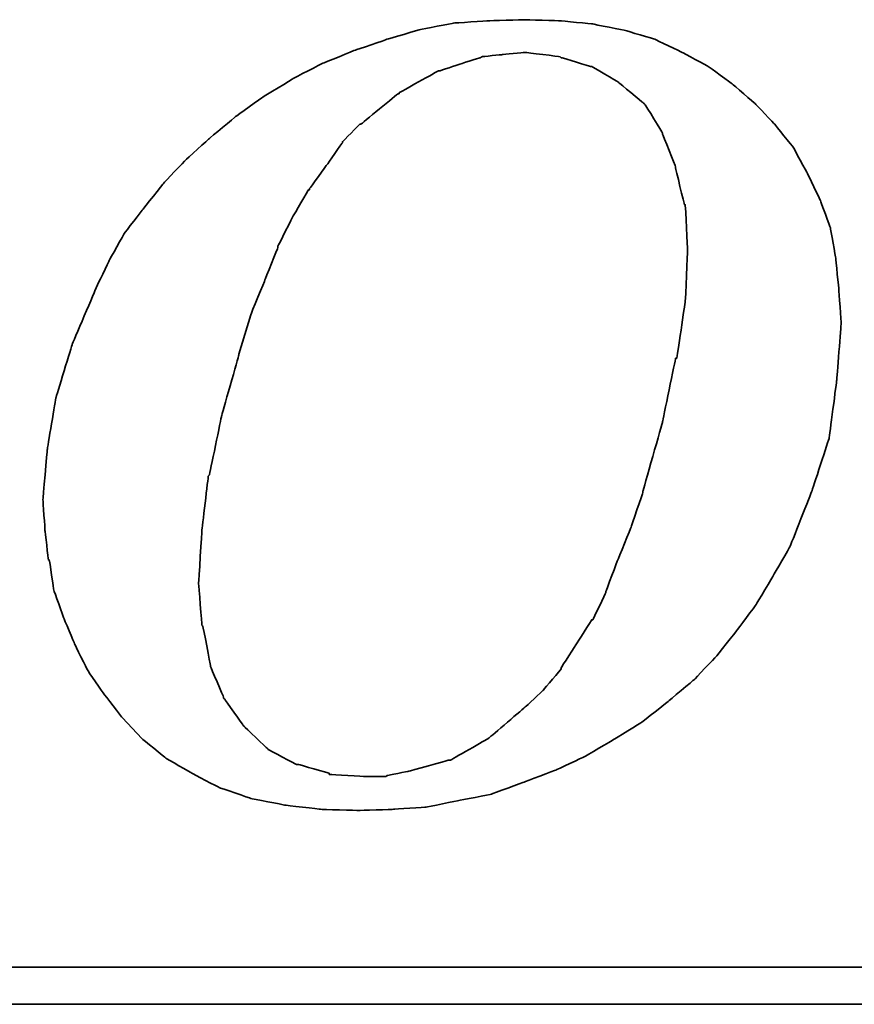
# Model space of a CAD drawing. Header units: millimetres. Extents: x 40 to 336, y 365 to 480.
# Tile 36 of 54: x 273.24 to 275.75, y 401.16 to 404.13. Entities that reach past the tile are written whole.
import ezdxf

# ---------------------------------------------------------------- set-up
doc = ezdxf.new("R2010")
doc.units = ezdxf.units.MM
doc.layers.add('DIM', color=4, linetype='Continuous')
doc.layers.add('layer 1', color=7, linetype='Continuous')

# ---------------------------------------------------------------- blocks, each defined once
blk = doc.blocks.new('TBI MOTION logo(完整正式版)')
at = {"layer": 'layer 1', "color": 22, "lineweight": 35}
for points, knots in [([(-11.34375, -6.98375), (-11.34375, -6.98375), (-10.91375, -7.43875), (-10.91375, -7.43875), (-10.91375, -7.43875), (-10.91375, -7.43875), (-10.38625, -7.87125), (-10.38625, -7.87125), (-10.38625, -7.87125), (-10.38625, -7.87125), (-9.81125, -8.20375), (-9.81125, -8.20375), (-9.81125, -8.20375), (-9.81125, -8.20375), (-9.21125, -8.51875), (-9.21125, -8.51875), (-9.21125, -8.51875), (-9.21125, -8.51875), (-8.51625, -8.75875), (-8.51625, -8.75875), (-8.51625, -8.75875), (-8.51625, -8.75875), (-7.77125, -8.90375), (-7.77125, -8.90375), (-7.77125, -8.90375), (-7.77125, -8.90375), (-6.97875, -8.99875), (-6.97875, -8.99875), (-6.97875, -8.99875), (-6.97875, -8.99875), (-6.14125, -9.02375), (-6.14125, -9.02375), (-6.14125, -9.02375), (-6.14125, -9.02375), (-5.37125, -8.99875), (-5.37125, -8.99875), (-5.37125, -8.99875), (-5.37125, -8.99875), (-4.65375, -8.94875), (-4.65375, -8.94875), (-4.65375, -8.94875), (-4.65375, -8.94875), (-3.93375, -8.80625), (-3.93375, -8.80625), (-3.93375, -8.80625), (-3.93375, -8.80625), (-3.21375, -8.66375), (-3.21375, -8.66375), (-3.21375, -8.66375), (-3.21375, -8.66375), (-2.49375, -8.39875), (-2.49375, -8.39875), (-2.49375, -8.39875), (-2.49375, -8.39875), (-1.79875, -8.13375), (-1.79875, -8.13375), (-1.79875, -8.13375), (-1.79875, -8.13375), (-1.17375, -7.84375), (-1.17375, -7.84375), (-1.17375, -7.84375), (-1.17375, -7.84375), (-0.52375, -7.46375), (-0.52375, -7.46375), (-0.52375, -7.46375), (-0.52375, -7.46375), (0.10124, -7.07875), (0.10124, -7.07875), (0.10124, -7.07875), (0.10124, -7.07875), (0.67625, -6.62375), (0.67625, -6.62375), (0.67625, -6.62375), (0.67625, -6.62375), (1.24874, -6.14375), (1.24874, -6.14375), (1.24874, -6.14375), (1.24874, -6.14375), (1.72874, -5.64125), (1.72874, -5.64125), (1.72874, -5.64125), (1.72874, -5.64125), (2.18624, -5.06375), (2.18624, -5.06375), (2.18624, -5.06375), (2.18624, -5.06375), (2.61625, -4.48874), (2.61625, -4.48874), (2.61625, -4.48874), (2.61625, -4.48874), (3.00125, -3.83874), (3.00125, -3.83874), (3.00125, -3.83874), (3.00125, -3.83874), (3.36124, -3.21374), (3.36124, -3.21374), (3.36124, -3.21374), (3.36124, -3.21374), (3.84374, -1.99125), (3.84374, -1.99125), (3.84374, -1.99125), (3.84374, -1.99125), (4.22625, -0.81875), (4.22625, -0.81875), (4.22625, -0.81875), (4.22625, -0.81875), (4.39125, 0.45624), (4.39125, 0.45624), (4.39125, 0.45624), (4.39125, 0.45624), (4.48874, 1.70124), (4.48874, 1.70124), (4.48874, 1.70124), (4.48874, 1.70124), (4.43874, 2.44625), (4.43874, 2.44625), (4.43874, 2.44625), (4.43874, 2.44625), (4.36874, 3.14125), (4.36874, 3.14125), (4.36874, 3.14125), (4.36874, 3.14125), (4.25125, 3.81125), (4.25125, 3.81125), (4.25125, 3.81125), (4.25125, 3.81125), (4.03124, 4.41125), (4.03124, 4.41125), (4.03124, 4.41125), (4.03124, 4.41125), (3.74374, 5.01125), (3.74374, 5.01125), (3.74374, 5.01125), (3.74374, 5.01125), (3.43124, 5.58875), (3.43124, 5.58875), (3.43124, 5.58875), (3.43124, 5.58875), (3.02625, 6.09125), (3.02625, 6.09125), (3.02625, 6.09125), (3.02625, 6.09125), (2.59374, 6.54875), (2.59374, 6.54875), (2.59374, 6.54875), (2.59374, 6.54875), (2.09124, 6.98125), (2.09124, 6.98125), (2.09124, 6.98125), (2.09124, 6.98125), (1.56124, 7.36625), (1.56124, 7.36625), (1.56124, 7.36625), (1.56124, 7.36625), (0.98624, 7.67625), (0.98624, 7.67625), (0.98624, 7.67625), (0.98624, 7.67625), (0.38624, 7.96375), (0.38624, 7.96375), (0.38624, 7.96375), (0.38624, 7.96375), (-0.25875, 8.15625), (-0.25875, 8.15625), (-0.25875, 8.15625), (-0.25875, 8.15625), (-0.98125, 8.30125), (-0.98125, 8.30125), (-0.98125, 8.30125), (-0.98125, 8.30125), (-1.70124, 8.37125), (-1.70124, 8.37125), (-1.70124, 8.37125), (-1.70124, 8.37125), (-2.49375, 8.39624), (-2.49375, 8.39624), (-2.49375, 8.39624), (-2.49375, 8.39624), (-3.28625, 8.37125), (-3.28625, 8.37125), (-3.28625, 8.37125), (-3.28625, 8.37125), (-4.05125, 8.32125), (-4.05125, 8.32125), (-4.05125, 8.32125), (-4.05125, 8.32125), (-4.77375, 8.18125), (-4.77375, 8.18125), (-4.77375, 8.18125), (-4.77375, 8.18125), (-5.51625, 7.96375), (-5.51625, 7.96375), (-5.51625, 7.96375), (-5.51625, 7.96375), (-6.21125, 7.72625), (-6.21125, 7.72625), (-6.21125, 7.72625), (-6.21125, 7.72625), (-6.92875, 7.43625), (-6.92875, 7.43625), (-6.92875, 7.43625), (-6.92875, 7.43625), (-7.57875, 7.10125), (-7.57875, 7.10125), (-7.57875, 7.10125), (-7.57875, 7.10125), (-8.24875, 6.69125), (-8.24875, 6.69125), (-8.24875, 6.69125), (-8.24875, 6.69125), (-8.84875, 6.26125), (-8.84875, 6.26125), (-8.84875, 6.26125), (-8.84875, 6.26125), (-9.42625, 5.78125), (-9.42625, 5.78125), (-9.42625, 5.78125), (-9.42625, 5.78125), (-9.95375, 5.30125), (-9.95375, 5.30125), (-9.95375, 5.30125), (-9.95375, 5.30125), (-10.43375, 4.79624), (-10.43375, 4.79624), (-10.43375, 4.79624), (-10.43375, 4.79624), (-10.88875, 4.22125), (-10.88875, 4.22125), (-10.88875, 4.22125), (-10.88875, 4.22125), (-11.29875, 3.69375), (-11.29875, 3.69375), (-11.29875, 3.69375), (-11.29875, 3.69375), (-11.63375, 3.09125), (-11.63375, 3.09125), (-11.63375, 3.09125), (-11.63375, 3.09125), (-11.91875, 2.49625), (-11.91875, 2.49625), (-11.91875, 2.49625), (-11.91875, 2.49625), (-12.44875, 1.24625), (-12.44875, 1.24625), (-12.44875, 1.24625), (-12.44875, 1.24625), (-12.80875, 0.06874), (-12.80875, 0.06874), (-12.80875, 0.06874), (-12.80875, 0.06874), (-12.99875, -1.07875), (-12.99875, -1.07875), (-12.99875, -1.07875), (-12.99875, -1.07875), (-13.09375, -2.18375), (-13.09375, -2.18375), (-13.09375, -2.18375), (-13.09375, -2.18375), (-13.04875, -2.85375), (-13.04875, -2.85375), (-13.04875, -2.85375), (-13.04875, -2.85375), (-12.97375, -3.50375), (-12.97375, -3.50375), (-12.97375, -3.50375), (-12.97375, -3.50375), (-12.95375, -3.50375), (-12.95375, -3.50375), (-12.95375, -3.50375), (-12.95375, -3.50375), (-12.85375, -4.17375), (-12.85375, -4.17375), (-12.85375, -4.17375), (-12.85375, -4.17375), (-12.63875, -4.77624), (-12.63875, -4.77624), (-12.63875, -4.77624), (-12.63875, -4.77624), (-12.39875, -5.35125), (-12.39875, -5.35125), (-12.39875, -5.35125), (-12.39875, -5.35125), (-12.11375, -5.92875), (-12.11375, -5.92875), (-12.11375, -5.92875), (-12.11375, -5.92875), (-11.75375, -6.45375), (-11.75375, -6.45375), (-11.75375, -6.45375), (-11.75375, -6.45375), (-11.34375, -6.98375), (-11.34375, -6.98375)], [0, 0, 0, 0, 0.01369863, 0.01369863, 0.01369863, 0.01369864, 0.02739726, 0.02739726, 0.02739726, 0.02739727, 0.04109589, 0.04109589, 0.04109589, 0.0410959, 0.05479452, 0.05479452, 0.05479452, 0.05479453, 0.06849315, 0.06849315, 0.06849315, 0.06849316, 0.08219178, 0.08219178, 0.08219178, 0.08219179, 0.09589041, 0.09589041, 0.09589041, 0.09589042, 0.10958904, 0.10958904, 0.10958904, 0.10958905, 0.12328767, 0.12328767, 0.12328767, 0.12328768, 0.1369863, 0.1369863, 0.1369863, 0.13698631, 0.15068493, 0.15068493, 0.15068493, 0.15068494, 0.16438356, 0.16438356, 0.16438356, 0.16438357, 0.17808219, 0.17808219, 0.17808219, 0.1780822, 0.19178082, 0.19178082, 0.19178082, 0.19178083, 0.20547945, 0.20547945, 0.20547945, 0.20547946, 0.21917808, 0.21917808, 0.21917808, 0.21917809, 0.23287671, 0.23287671, 0.23287671, 0.23287672, 0.24657534, 0.24657534, 0.24657534, 0.24657535, 0.26027397, 0.26027397, 0.26027397, 0.26027398, 0.2739726, 0.2739726, 0.2739726, 0.27397261, 0.28767123, 0.28767123, 0.28767123, 0.28767124, 0.30136986, 0.30136986, 0.30136986, 0.30136987, 0.31506849, 0.31506849, 0.31506849, 0.3150685, 0.32876712, 0.32876712, 0.32876712, 0.32876713, 0.34246575, 0.34246575, 0.34246575, 0.34246576, 0.35616438, 0.35616438, 0.35616438, 0.35616439, 0.36986301, 0.36986301, 0.36986301, 0.36986302, 0.38356164, 0.38356164, 0.38356164, 0.38356165, 0.39726027, 0.39726027, 0.39726027, 0.39726028, 0.4109589, 0.4109589, 0.4109589, 0.41095891, 0.42465753, 0.42465753, 0.42465753, 0.42465754, 0.43835616, 0.43835616, 0.43835616, 0.43835617, 0.45205479, 0.45205479, 0.45205479, 0.4520548, 0.46575342, 0.46575342, 0.46575342, 0.46575343, 0.47945205, 0.47945205, 0.47945205, 0.47945206, 0.49315068, 0.49315068, 0.49315068, 0.49315069, 0.50684932, 0.50684932, 0.50684932, 0.50684933, 0.52054795, 0.52054795, 0.52054795, 0.52054796, 0.53424658, 0.53424658, 0.53424658, 0.53424659, 0.54794521, 0.54794521, 0.54794521, 0.54794522, 0.56164384, 0.56164384, 0.56164384, 0.56164385, 0.57534247, 0.57534247, 0.57534247, 0.57534248, 0.5890411, 0.5890411, 0.5890411, 0.58904111, 0.60273973, 0.60273973, 0.60273973, 0.60273974, 0.61643836, 0.61643836, 0.61643836, 0.61643837, 0.63013699, 0.63013699, 0.63013699, 0.630137, 0.64383562, 0.64383562, 0.64383562, 0.64383563, 0.65753425, 0.65753425, 0.65753425, 0.65753426, 0.67123288, 0.67123288, 0.67123288, 0.67123289, 0.68493151, 0.68493151, 0.68493151, 0.68493152, 0.69863014, 0.69863014, 0.69863014, 0.69863015, 0.71232877, 0.71232877, 0.71232877, 0.71232878, 0.7260274, 0.7260274, 0.7260274, 0.72602741, 0.73972603, 0.73972603, 0.73972603, 0.73972604, 0.75342466, 0.75342466, 0.75342466, 0.75342467, 0.76712329, 0.76712329, 0.76712329, 0.7671233, 0.78082192, 0.78082192, 0.78082192, 0.78082193, 0.79452055, 0.79452055, 0.79452055, 0.79452056, 0.80821918, 0.80821918, 0.80821918, 0.80821919, 0.82191781, 0.82191781, 0.82191781, 0.82191782, 0.83561644, 0.83561644, 0.83561644, 0.83561645, 0.84931507, 0.84931507, 0.84931507, 0.84931508, 0.8630137, 0.8630137, 0.8630137, 0.86301371, 0.87671233, 0.87671233, 0.87671233, 0.87671234, 0.89041096, 0.89041096, 0.89041096, 0.89041097, 0.90410959, 0.90410959, 0.90410959, 0.9041096, 0.91780822, 0.91780822, 0.91780822, 0.91780823, 0.93150685, 0.93150685, 0.93150685, 0.93150686, 0.94520548, 0.94520548, 0.94520548, 0.94520549, 0.95890411, 0.95890411, 0.95890411, 0.95890412, 0.97260274, 0.97260274, 0.97260274, 0.97260275, 0.98630137, 0.98630137, 0.98630137, 0.98630138, 1, 1, 1, 1]), ([(-8.77875, 1.03124), (-8.77875, 1.03124), (-8.51625, 1.89625), (-8.51625, 1.89625), (-8.51625, 1.89625), (-8.51625, 1.89625), (-8.20375, 2.66375), (-8.20375, 2.66375), (-8.20375, 2.66375), (-8.20375, 2.66375), (-7.91625, 3.38125), (-7.91625, 3.38125), (-7.91625, 3.38125), (-7.91625, 3.38125), (-7.91625, 3.40624), (-7.91625, 3.40624), (-7.91625, 3.40624), (-7.91625, 3.40624), (-7.57875, 4.07624), (-7.57875, 4.07624), (-7.57875, 4.07624), (-7.57875, 4.07624), (-7.24375, 4.65125), (-7.24375, 4.65125), (-7.24375, 4.65125), (-7.24375, 4.65125), (-7.21875, 4.65125), (-7.21875, 4.65125), (-7.21875, 4.65125), (-7.21875, 4.65125), (-7.21875, 4.67624), (-7.21875, 4.67624), (-7.21875, 4.67624), (-7.21875, 4.67624), (-6.83625, 5.20375), (-6.83625, 5.20375), (-6.83625, 5.20375), (-6.83625, 5.20375), (-6.49875, 5.68625), (-6.49875, 5.68625), (-6.49875, 5.68625), (-6.49875, 5.68625), (-6.49875, 5.70625), (-6.49875, 5.70625), (-6.49875, 5.70625), (-6.49875, 5.70625), (-6.11625, 6.09125), (-6.11625, 6.09125), (-6.11625, 6.09125), (-6.11625, 6.09125), (-6.09125, 6.09125), (-6.09125, 6.09125), (-6.09125, 6.09125), (-6.09125, 6.09125), (-5.27375, 6.76625), (-5.27375, 6.76625), (-5.27375, 6.76625), (-5.27375, 6.76625), (-5.24875, 6.76625), (-5.24875, 6.76625), (-5.24875, 6.76625), (-5.24875, 6.76625), (-5.24875, 6.78625), (-5.24875, 6.78625), (-5.24875, 6.78625), (-5.24875, 6.78625), (-4.38875, 7.26624), (-4.38875, 7.26624), (-4.38875, 7.26624), (-4.38875, 7.26624), (-4.36125, 7.26624), (-4.36125, 7.26624), (-4.36125, 7.26624), (-4.36125, 7.26624), (-3.93375, 7.41125), (-3.93375, 7.41125), (-3.93375, 7.41125), (-3.93375, 7.41125), (-3.47375, 7.55625), (-3.47375, 7.55625), (-3.47375, 7.55625), (-3.47375, 7.55625), (-3.45375, 7.55625), (-3.45375, 7.55625), (-3.45375, 7.55625), (-3.45375, 7.55625), (-3.42875, 7.58124), (-3.42875, 7.58124), (-3.42875, 7.58124), (-3.42875, 7.58124), (-2.97375, 7.62625), (-2.97375, 7.62625), (-2.97375, 7.62625), (-2.97375, 7.62625), (-2.49375, 7.67625), (-2.49375, 7.67625), (-2.49375, 7.67625), (-2.49375, 7.67625), (-2.46875, 7.67625), (-2.46875, 7.67625), (-2.46875, 7.67625), (-2.46875, 7.67625), (-1.70124, 7.58124), (-1.70124, 7.58124), (-1.70124, 7.58124), (-1.70124, 7.58124), (-1.67875, 7.55625), (-1.67875, 7.55625), (-1.67875, 7.55625), (-1.67875, 7.55625), (-1.65375, 7.55625), (-1.65375, 7.55625), (-1.65375, 7.55625), (-1.65375, 7.55625), (-1.03125, 7.36625), (-1.03125, 7.36625), (-1.03125, 7.36625), (-1.03125, 7.36625), (-1.00625, 7.36625), (-1.00625, 7.36625), (-1.00625, 7.36625), (-1.00625, 7.36625), (-0.43124, 7.02624), (-0.43124, 7.02624), (-0.43124, 7.02624), (-0.43124, 7.02624), (-0.40625, 7.00624), (-0.40625, 7.00624), (-0.40625, 7.00624), (-0.40625, 7.00624), (0.12124, 6.57124), (0.12124, 6.57124), (0.12124, 6.57124), (0.12124, 6.57124), (0.14624, 6.54875), (0.14624, 6.54875), (0.14624, 6.54875), (0.14624, 6.54875), (0.17124, 6.52375), (0.17124, 6.52375), (0.17124, 6.52375), (0.17124, 6.52375), (0.55625, 5.89875), (0.55625, 5.89875), (0.55625, 5.89875), (0.55625, 5.89875), (0.55625, 5.87625), (0.55625, 5.87625), (0.55625, 5.87625), (0.55625, 5.87625), (0.84124, 5.15625), (0.84124, 5.15625), (0.84124, 5.15625), (0.84124, 5.15625), (0.84124, 5.13125), (0.84124, 5.13125), (0.84124, 5.13125), (0.84124, 5.13125), (1.03624, 4.31875), (1.03624, 4.31875), (1.03624, 4.31875), (1.03624, 4.31875), (1.05624, 4.31875), (1.05624, 4.31875), (1.05624, 4.31875), (1.05624, 4.31875), (1.05624, 4.29125), (1.05624, 4.29125), (1.05624, 4.29125), (1.05624, 4.29125), (1.10625, 3.33125), (1.10625, 3.33125), (1.10625, 3.33125), (1.10625, 3.33125), (1.10625, 3.30875), (1.10625, 3.30875), (1.10625, 3.30875), (1.10625, 3.30875), (1.05624, 2.20624), (1.05624, 2.20624), (1.05624, 2.20624), (1.05624, 2.20624), (1.05624, 2.18124), (1.05624, 2.18124), (1.05624, 2.18124), (1.05624, 2.18124), (0.86624, 0.93624), (0.86624, 0.93624), (0.86624, 0.93624), (0.86624, 0.93624), (0.84124, 0.93624), (0.84124, 0.93624), (0.84124, 0.93624), (0.84124, 0.93624), (0.55625, -0.45874), (0.55625, -0.45874), (0.55625, -0.45874), (0.55625, -0.45874), (0.12124, -1.99125), (0.12124, -1.99125), (0.12124, -1.99125), (0.12124, -1.99125), (0.12124, -2.01874), (0.12124, -2.01874), (0.12124, -2.01874), (0.12124, -2.01874), (-0.13874, -2.78375), (-0.13874, -2.78375), (-0.13874, -2.78375), (-0.13874, -2.78375), (-0.43124, -3.50375), (-0.43124, -3.50375), (-0.43124, -3.50375), (-0.43124, -3.50375), (-0.69375, -4.19875), (-0.69375, -4.19875), (-0.69375, -4.19875), (-0.69375, -4.19875), (-0.69375, -4.22375), (-0.69375, -4.22375), (-0.69375, -4.22375), (-0.69375, -4.22375), (-0.98125, -4.82374), (-0.98125, -4.82374), (-0.98125, -4.82374), (-0.98125, -4.82374), (-1.00625, -4.82374), (-1.00625, -4.82374), (-1.00625, -4.82374), (-1.00625, -4.82374), (-1.33875, -5.35125), (-1.33875, -5.35125), (-1.33875, -5.35125), (-1.33875, -5.35125), (-1.67875, -5.87875), (-1.67875, -5.87875), (-1.67875, -5.87875), (-1.67875, -5.87875), (-1.67875, -5.90375), (-1.67875, -5.90375), (-1.67875, -5.90375), (-1.67875, -5.90375), (-2.05875, -6.35875), (-2.05875, -6.35875), (-2.05875, -6.35875), (-2.05875, -6.35875), (-2.08375, -6.38375), (-2.08375, -6.38375), (-2.08375, -6.38375), (-2.08375, -6.38375), (-2.46875, -6.74375), (-2.46875, -6.74375), (-2.46875, -6.74375), (-2.46875, -6.74375), (-3.25875, -7.41625), (-3.25875, -7.41625), (-3.25875, -7.41625), (-3.25875, -7.41625), (-3.28625, -7.43875), (-3.28625, -7.43875), (-3.28625, -7.43875), (-3.28625, -7.43875), (-4.12375, -7.91875), (-4.12375, -7.91875), (-4.12375, -7.91875), (-4.12375, -7.91875), (-4.14875, -7.91875), (-4.14875, -7.91875), (-4.14875, -7.91875), (-4.14875, -7.91875), (-4.17125, -7.91875), (-4.17125, -7.91875), (-4.17125, -7.91875), (-4.17125, -7.91875), (-5.03375, -8.15875), (-5.03375, -8.15875), (-5.03375, -8.15875), (-5.03375, -8.15875), (-5.51625, -8.25625), (-5.51625, -8.25625), (-5.51625, -8.25625), (-5.51625, -8.25625), (-5.54125, -8.27875), (-5.54125, -8.27875), (-5.54125, -8.27875), (-5.54125, -8.27875), (-5.56375, -8.27875), (-5.56375, -8.27875), (-5.56375, -8.27875), (-5.56375, -8.27875), (-5.99625, -8.27875), (-5.99625, -8.27875), (-5.99625, -8.27875), (-5.99625, -8.27875), (-6.76375, -8.23125), (-6.76375, -8.23125), (-6.76375, -8.23125), (-6.76375, -8.23125), (-6.78875, -8.23125), (-6.78875, -8.23125), (-6.78875, -8.23125), (-6.78875, -8.23125), (-6.78875, -8.20375), (-6.78875, -8.20375), (-6.78875, -8.20375), (-6.78875, -8.20375), (-7.45875, -8.01375), (-7.45875, -8.01375), (-7.45875, -8.01375), (-7.45875, -8.01375), (-7.48375, -8.01375), (-7.48375, -8.01375), (-7.48375, -8.01375), (-7.48375, -8.01375), (-7.50875, -8.01375), (-7.50875, -8.01375), (-7.50875, -8.01375), (-7.50875, -8.01375), (-8.13125, -7.67875), (-8.13125, -7.67875), (-8.13125, -7.67875), (-8.13125, -7.67875), (-8.15625, -7.65375), (-8.15625, -7.65375), (-8.15625, -7.65375), (-8.15625, -7.65375), (-8.65875, -7.17375), (-8.65875, -7.17375), (-8.65875, -7.17375), (-8.65875, -7.17375), (-8.68375, -7.14875), (-8.68375, -7.14875), (-8.68375, -7.14875), (-8.68375, -7.14875), (-9.08875, -6.57375), (-9.08875, -6.57375), (-9.08875, -6.57375), (-9.08875, -6.57375), (-9.11375, -6.54875), (-9.11375, -6.54875), (-9.11375, -6.54875), (-9.11375, -6.54875), (-9.11375, -6.52875), (-9.11375, -6.52875), (-9.11375, -6.52875), (-9.11375, -6.52875), (-9.40375, -5.85375), (-9.40375, -5.85375), (-9.40375, -5.85375), (-9.40375, -5.85375), (-9.40375, -5.82875), (-9.40375, -5.82875), (-9.40375, -5.82875), (-9.40375, -5.82875), (-9.56875, -4.96875), (-9.56875, -4.96875), (-9.56875, -4.96875), (-9.56875, -4.96875), (-9.59375, -4.94375), (-9.59375, -4.94375), (-9.59375, -4.94375), (-9.59375, -4.94375), (-9.66375, -4.03375), (-9.66375, -4.03375), (-9.66375, -4.03375), (-9.66375, -4.03375), (-9.66375, -4.00875), (-9.66375, -4.00875), (-9.66375, -4.00875), (-9.66375, -4.00875), (-9.59375, -2.85375), (-9.59375, -2.85375), (-9.59375, -2.85375), (-9.59375, -2.85375), (-9.45125, -1.65875), (-9.45125, -1.65875), (-9.45125, -1.65875), (-9.45125, -1.65875), (-9.42625, -1.63375), (-9.42625, -1.63375), (-9.42625, -1.63375), (-9.42625, -1.63375), (-9.16125, -0.33875), (-9.16125, -0.33875), (-9.16125, -0.33875), (-9.16125, -0.33875), (-8.77875, 1.00624), (-8.77875, 1.00624), (-8.77875, 1.00624), (-8.77875, 1.00624), (-8.77875, 1.03124), (-8.77875, 1.03124)], [0, 0, 0, 0, 0.01020408, 0.01020408, 0.01020408, 0.01020409, 0.02040816, 0.02040816, 0.02040816, 0.02040817, 0.03061224, 0.03061224, 0.03061224, 0.03061225, 0.04081633, 0.04081633, 0.04081633, 0.04081634, 0.05102041, 0.05102041, 0.05102041, 0.05102042, 0.06122449, 0.06122449, 0.06122449, 0.0612245, 0.07142857, 0.07142857, 0.07142857, 0.07142858, 0.08163265, 0.08163265, 0.08163265, 0.08163266, 0.09183673, 0.09183673, 0.09183673, 0.09183674, 0.10204082, 0.10204082, 0.10204082, 0.10204083, 0.1122449, 0.1122449, 0.1122449, 0.11224491, 0.12244898, 0.12244898, 0.12244898, 0.12244899, 0.13265306, 0.13265306, 0.13265306, 0.13265307, 0.14285714, 0.14285714, 0.14285714, 0.14285715, 0.15306122, 0.15306122, 0.15306122, 0.15306123, 0.16326531, 0.16326531, 0.16326531, 0.16326532, 0.17346939, 0.17346939, 0.17346939, 0.1734694, 0.18367347, 0.18367347, 0.18367347, 0.18367348, 0.19387755, 0.19387755, 0.19387755, 0.19387756, 0.20408163, 0.20408163, 0.20408163, 0.20408164, 0.21428571, 0.21428571, 0.21428571, 0.21428572, 0.2244898, 0.2244898, 0.2244898, 0.22448981, 0.23469388, 0.23469388, 0.23469388, 0.23469389, 0.24489796, 0.24489796, 0.24489796, 0.24489797, 0.25510204, 0.25510204, 0.25510204, 0.25510205, 0.26530612, 0.26530612, 0.26530612, 0.26530613, 0.2755102, 0.2755102, 0.2755102, 0.27551021, 0.28571429, 0.28571429, 0.28571429, 0.2857143, 0.29591837, 0.29591837, 0.29591837, 0.29591838, 0.30612245, 0.30612245, 0.30612245, 0.30612246, 0.31632653, 0.31632653, 0.31632653, 0.31632654, 0.32653061, 0.32653061, 0.32653061, 0.32653062, 0.33673469, 0.33673469, 0.33673469, 0.3367347, 0.34693878, 0.34693878, 0.34693878, 0.34693879, 0.35714286, 0.35714286, 0.35714286, 0.35714287, 0.36734694, 0.36734694, 0.36734694, 0.36734695, 0.37755102, 0.37755102, 0.37755102, 0.37755103, 0.3877551, 0.3877551, 0.3877551, 0.38775511, 0.39795918, 0.39795918, 0.39795918, 0.39795919, 0.40816327, 0.40816327, 0.40816327, 0.40816328, 0.41836735, 0.41836735, 0.41836735, 0.41836736, 0.42857143, 0.42857143, 0.42857143, 0.42857144, 0.43877551, 0.43877551, 0.43877551, 0.43877552, 0.44897959, 0.44897959, 0.44897959, 0.4489796, 0.45918367, 0.45918367, 0.45918367, 0.45918368, 0.46938776, 0.46938776, 0.46938776, 0.46938777, 0.47959184, 0.47959184, 0.47959184, 0.47959185, 0.48979592, 0.48979592, 0.48979592, 0.48979593, 0.5, 0.5, 0.5, 0.50000001, 0.51020408, 0.51020408, 0.51020408, 0.51020409, 0.52040816, 0.52040816, 0.52040816, 0.52040817, 0.53061224, 0.53061224, 0.53061224, 0.53061225, 0.54081633, 0.54081633, 0.54081633, 0.54081634, 0.55102041, 0.55102041, 0.55102041, 0.55102042, 0.56122449, 0.56122449, 0.56122449, 0.5612245, 0.57142857, 0.57142857, 0.57142857, 0.57142858, 0.58163265, 0.58163265, 0.58163265, 0.58163266, 0.59183673, 0.59183673, 0.59183673, 0.59183674, 0.60204082, 0.60204082, 0.60204082, 0.60204083, 0.6122449, 0.6122449, 0.6122449, 0.61224491, 0.62244898, 0.62244898, 0.62244898, 0.62244899, 0.63265306, 0.63265306, 0.63265306, 0.63265307, 0.64285714, 0.64285714, 0.64285714, 0.64285715, 0.65306122, 0.65306122, 0.65306122, 0.65306123, 0.66326531, 0.66326531, 0.66326531, 0.66326532, 0.67346939, 0.67346939, 0.67346939, 0.6734694, 0.68367347, 0.68367347, 0.68367347, 0.68367348, 0.69387755, 0.69387755, 0.69387755, 0.69387756, 0.70408163, 0.70408163, 0.70408163, 0.70408164, 0.71428571, 0.71428571, 0.71428571, 0.71428572, 0.7244898, 0.7244898, 0.7244898, 0.72448981, 0.73469388, 0.73469388, 0.73469388, 0.73469389, 0.74489796, 0.74489796, 0.74489796, 0.74489797, 0.75510204, 0.75510204, 0.75510204, 0.75510205, 0.76530612, 0.76530612, 0.76530612, 0.76530613, 0.7755102, 0.7755102, 0.7755102, 0.77551021, 0.78571429, 0.78571429, 0.78571429, 0.7857143, 0.79591837, 0.79591837, 0.79591837, 0.79591838, 0.80612245, 0.80612245, 0.80612245, 0.80612246, 0.81632653, 0.81632653, 0.81632653, 0.81632654, 0.82653061, 0.82653061, 0.82653061, 0.82653062, 0.83673469, 0.83673469, 0.83673469, 0.8367347, 0.84693878, 0.84693878, 0.84693878, 0.84693879, 0.85714286, 0.85714286, 0.85714286, 0.85714287, 0.86734694, 0.86734694, 0.86734694, 0.86734695, 0.87755102, 0.87755102, 0.87755102, 0.87755103, 0.8877551, 0.8877551, 0.8877551, 0.88775511, 0.89795918, 0.89795918, 0.89795918, 0.89795919, 0.90816327, 0.90816327, 0.90816327, 0.90816328, 0.91836735, 0.91836735, 0.91836735, 0.91836736, 0.92857143, 0.92857143, 0.92857143, 0.92857144, 0.93877551, 0.93877551, 0.93877551, 0.93877552, 0.94897959, 0.94897959, 0.94897959, 0.9489796, 0.95918367, 0.95918367, 0.95918367, 0.95918368, 0.96938776, 0.96938776, 0.96938776, 0.96938777, 0.97959184, 0.97959184, 0.97959184, 0.97959185, 0.98979592, 0.98979592, 0.98979592, 0.98979593, 1, 1, 1, 1]), ([(75.90875, -9.47875), (75.90875, -9.47875), (75.90875, -12.28625), (75.90875, -12.28625), (75.90875, -12.28625), (75.90875, -12.28625), (75.90875, -12.47875), (75.90875, -12.47875), (75.90875, -12.47875), (75.90875, -12.47875), (75.71625, -12.47875), (75.71625, -12.47875), (75.71625, -12.47875), (75.71625, -12.47875), (-88.32875, -12.47875), (-88.32875, -12.47875), (-88.32875, -12.47875), (-88.32875, -12.47875), (-88.32875, -13.29375), (-88.32875, -13.29375), (-88.32875, -13.29375), (-88.32875, -13.29375), (82.89125, -13.29375), (82.89125, -13.29375), (82.89125, -13.29375), (82.89125, -13.29375), (75.90875, -9.47875), (75.90875, -9.47875)], [0, 0, 0, 0, 0.14285714, 0.14285714, 0.14285714, 0.14285715, 0.28571429, 0.28571429, 0.28571429, 0.2857143, 0.42857143, 0.42857143, 0.42857143, 0.42857144, 0.57142857, 0.57142857, 0.57142857, 0.57142858, 0.71428571, 0.71428571, 0.71428571, 0.71428572, 0.85714286, 0.85714286, 0.85714286, 0.85714287, 1, 1, 1, 1])]:
    blk.add_open_spline(points, degree=3, knots=knots, dxfattribs=at)

msp = doc.modelspace()

# ---------------------------------------------------------------- block references
at = {"layer": 'DIM', "color": 7, "xscale": 0.1368257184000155, "yscale": 0.1368257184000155, "zscale": 0.1368257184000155}
msp.add_blockref('TBI MOTION logo(完整正式版)', (275.0976, 402.9803), dxfattribs=at)

doc.saveas('drawing.dxf')
